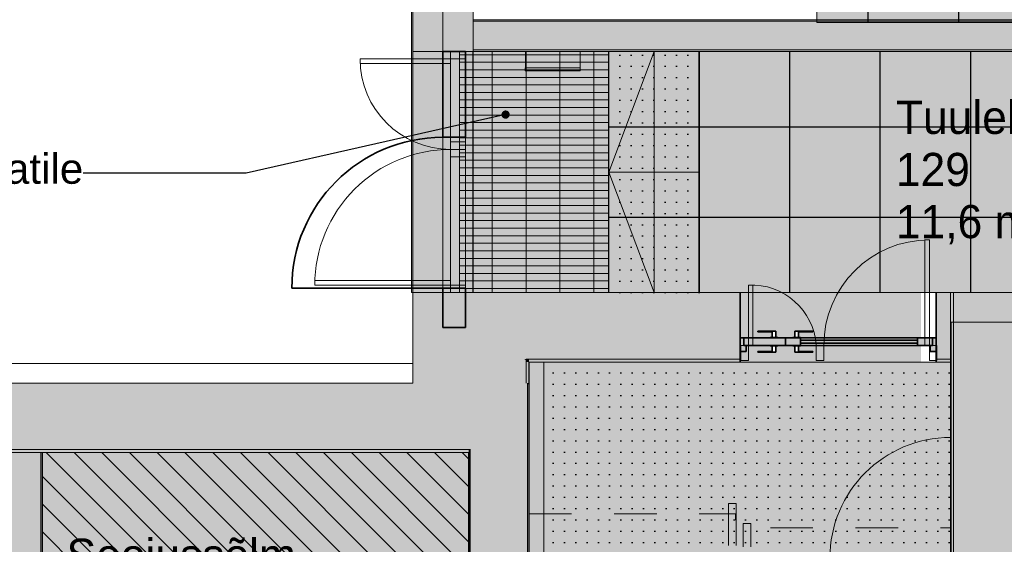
# Model space of a CAD drawing. Header units: millimetres. Extents: x -440702 to -371925, y -30725 to 14204.
# Tile 248 of 256: x -408131 to -401604, y -7346 to -3867. Entities that reach past the tile are written whole.
import ezdxf
from ezdxf.enums import TextEntityAlignment as Align

# ---------------------------------------------------------------- set-up
doc = ezdxf.new("R2010")
doc.units = ezdxf.units.MM
doc.header["$MEASUREMENT"] = 0
doc.linetypes.add('Dashed', pattern=[564.444447, 282.222223, -282.222223])
doc.linetypes.add('Wipeout_Contour', pattern=[1000, 0, -1000])
for name, color, linetype, lineweight in [('0_Pen_No__1', 7, 'Continuous', 13), ('ARCHICAD Zone Stamps_Pen_No__1', 7, 'Continuous', 13), ('New_A-03-PEENJOON_Pen_No__1', 7, 'Continuous', 13), ('New_A-13-UKS_Pen_No__250', 7, 'Continuous', 13), ('New_A-FLOR-HRAL.IFC Model_Pen_No__1', 7, 'Continuous', 13), ('New_A-WALL.IFC Model_Pen_No__1', 7, 'Continuous', 13), ('New_A-WALL.IFC Model_Pen_No__27', 7, 'Continuous', 35), ('New_ARCHICAD Doors_Pen_No__1', 7, 'Continuous', 13), ('New_ARCHICAD Doors_Pen_No__22', 255, 'Continuous', 35), ('New_E-FIRE.IFC Model_Pen_No__1', 7, 'Continuous', 13), ('New_I-WALL.IFC Model_Pen_No__1', 7, 'Continuous', 13), ('SA viimistlus_põrand_Pen_No__1', 7, 'Continuous', 13), ('SA viimistlus_põrand_Pen_No__101', 253, 'Continuous', 13), ('SA viimistlus_põrand_Pen_No__42', 8, 'Continuous', 25)]:
    doc.layers.add(name, color=color, linetype=linetype, lineweight=lineweight)
for name, color, linetype in [('A-AREA.IFC Model', 7, 'Continuous'), ('New_A-FLOR.IFC Model', 7, 'Continuous'), ('New_A-WALL.IFC Model', 7, 'Continuous'), ('New_ARCHICAD Doors', 7, 'Continuous'), ('New_I-WALL.IFC Model', 7, 'Continuous'), ('SA viimistlus_põrand', 7, 'Continuous')]:
    doc.layers.add(name, color=color, linetype=linetype)
for name, color, linetype, lineweight, true_color in [('New_A-FLOR.IFC Model_Pen_No__89', 7, 'Continuous', 20, 0x71cebe), ('New_A-WALL.IFC Model_Pen_No__160', 7, 'Continuous', 0, 0xe8e8e8), ('New_A-WALL.IFC Model_Pen_No__87', 7, 'Continuous', 20, 0x6a6a6a), ('New_ARCHICAD Doors_Pen_No__160', 7, 'Continuous', 0, 0xe8e8e8), ('New_I-WALL.IFC Model_Pen_No__160', 7, 'Continuous', 0, 0xe8e8e8), ('SA viimistlus_põrand_Pen_No__2', 7, 'Continuous', 15, 0x444444)]:
    doc.layers.add(name, color=color, linetype=linetype, lineweight=lineweight, true_color=true_color)
doc.styles.add('GENERATED_STYLE_1', font='txt')
doc.styles.add('GENERATED_STYLE_2', font='txt')
doc.dimstyles.new('GENERATED_STYLE__1', dxfattribs={"dimtxt": 0.18, "dimasz": 109.44, "dimexe": 0.18, "dimexo": 0.0625, "dimgap": 0.09, "dimtad": 0, "dimtih": 1, "dimtoh": 1, "dimdec": 4, "dimzin": 0, "dimdsep": 46, "dimcen": 0.09, "dimadec": 0, "dimazin": 0, "dimtfac": 1, "dimtdec": 4, "dimtmove": 0, "dimatfit": 3, "dimldrblk": 'ARROWHEAD_11', "dimfxl": 1, "dimtolj": 1, "dimtzin": 0, "dimarcsym": 0})

# ---------------------------------------------------------------- blocks, each defined once
blk = doc.blocks.new('Slab_2_1', base_point=(-432166.9, -6737.5))
at = {"layer": 'New_A-FLOR.IFC Model_Pen_No__89', "color": 123, "linetype": 'Continuous', "lineweight": 20, "true_color": 0x71cebe, "flags": 128}
blk.add_lwpolyline([(-432166.9, -6737.5), (-432166.9, -12327.5), (-405154.3, -12327.5), (-405154.3, -6737.5)], close=True, dxfattribs=at)
blk = doc.blocks.new('Slab_4_1', base_point=(-405155.3, -12327.5))
at = {"layer": 'New_A-FLOR.IFC Model_Pen_No__89', "color": 123, "linetype": 'Dashed', "lineweight": 20, "true_color": 0x71cebe, "flags": 128}
blk.add_lwpolyline([(-405155.3, -12327.5), (-405155.3, -6737.5), (-432166.8, -6737.5), (-432166.4, -10127.5), (-431616.9, -10127.5), (-431616.9, -12327.5)], close=True, dxfattribs=at)
blk = doc.blocks.new('Slab_6_1', base_point=(-404755.3, -7144.5))
at = {"layer": 'New_A-FLOR.IFC Model_Pen_No__89', "color": 123, "linetype": 'Dashed', "lineweight": 20, "true_color": 0x71cebe, "flags": 128}
blk.add_lwpolyline([(-404755.3, -7144.5), (-403385.3, -7144.5), (-403385.3, -7237.5), (-401955.3, -7237.5), (-401955.3, -6137.5), (-404755.3, -6137.5)], close=True, dxfattribs=at)
blk = doc.blocks.new('Trepikoda_126_26_1', base_point=(-403294.1, -9247))
at = {"layer": 'A-AREA.IFC Model', "linetype": 'Continuous', "lineweight": 0, "true_color": 0xffffff}
for points in [[(-402156.3, -5677.5), (-403356.3, -5677.5), (-403356.3, -6137.5), (-402156.3, -6137.5)], [(-401956.3, -12327.5), (-401956.3, -6137.5), (-404755.3, -6137.5), (-404755.3, -12327.5)]]:
    blk.add_hatch(color=7, dxfattribs=at).paths.add_polyline_path(points)
at = {"layer": 'ARCHICAD Zone Stamps_Pen_No__1', "color": 7, "lineweight": 13, "style": 'GENERATED_STYLE_1'}
for tag, p in [('ROOM_NAME', (-403294.1, -9297.3)), ('ROOM_NUMBER', (-403294.1, -9643)), ('ROOM_REDUCED_AREA', (-403294.1, -9988.7))]:
    blk.add_attdef(tag, text='', height=220, dxfattribs=at).set_placement(p, align=Align.TOP_LEFT)
blk = doc.blocks.new('Soojussõlm_128_27_1', base_point=(-407820.7, -7258.4))
at = {"layer": 'A-AREA.IFC Model', "linetype": 'Continuous', "lineweight": 0, "true_color": 0xffffff}
blk.add_hatch(color=7, dxfattribs=at).paths.add_polyline_path([(-407981.8, -6737.5), (-407981.8, -9458.4), (-405155.3, -9458.4), (-405155.3, -6737.5)])
at = {"layer": 'ARCHICAD Zone Stamps_Pen_No__1', "color": 7, "lineweight": 13, "style": 'GENERATED_STYLE_1'}
for tag, p in [('ROOM_NAME', (-407820.7, -7308.7)), ('ROOM_NUMBER', (-407820.7, -7654.4)), ('ROOM_AREA', (-407820.7, -8000.1))]:
    blk.add_attdef(tag, text='', height=220, dxfattribs=at).set_placement(p, align=Align.TOP_LEFT)
blk = doc.blocks.new('Tuulekoda_129_32_1', base_point=(-402322.9, -4354.6))
at = {"layer": 'A-AREA.IFC Model', "linetype": 'Continuous', "lineweight": 0, "true_color": 0xffffff}
for points in [[(-405176.3, -5677.5), (-404905.3, -5677.5), (-401681.3, -5677.5), (-401491.3, -5677.5), (-400806.3, -5677.5), (-400806.3, -5915.5), (-398931.3, -5915.5), (-398931.3, -5677.5), (-398731.3, -5677.5), (-398731.3, -4077.5), (-402844.7, -4077.5), (-402947.9, -4077.5), (-405176.3, -4077.5)], [(-405328.3, -4647.5), (-405328.3, -5647.5), (-405176.3, -5647.5), (-405176.3, -4647.5)], [(-403356.3, -6137.5), (-402156.3, -6137.5), (-402156.3, -5677.5), (-403356.3, -5677.5)]]:
    blk.add_hatch(color=7, dxfattribs=at).paths.add_polyline_path(points)
at = {"layer": 'ARCHICAD Zone Stamps_Pen_No__1', "color": 7, "lineweight": 13, "style": 'GENERATED_STYLE_1'}
for tag, p in [('ROOM_NAME', (-402322.9, -4404.9)), ('ROOM_NUMBER', (-402322.9, -4750.6)), ('ROOM_AREA', (-402322.9, -5096.3))]:
    blk.add_attdef(tag, text='', height=220, dxfattribs=at).set_placement(p, align=Align.TOP_LEFT)
blk = doc.blocks.new('Ooteala_130_33_1', base_point=(-400286.9, -2551))
at = {"layer": 'A-AREA.IFC Model', "linetype": 'Continuous', "lineweight": 0, "true_color": 0xf1e8dc}
for points in [[(-398731.3, -3867.5), (-398731.5, -2277.4), (-401597.1, -2277.4), (-401597.1, -1635), (-402846.9, -1635), (-402846.9, -3467.5), (-402846.3, -3467.5), (-402846.3, -3867.5)], [(-399997.2, -2161.4), (-401479.1, -2161.4), (-401479.1, -2277.4), (-399997.2, -2277.4)], [(-400431.4, -4077.5), (-398931.4, -4077.5), (-398931.4, -3867.5), (-400431.4, -3867.5)]]:
    blk.add_hatch(color=254, dxfattribs=at).paths.add_polyline_path(points)
at = {"layer": 'ARCHICAD Zone Stamps_Pen_No__1', "color": 7, "lineweight": 13, "style": 'GENERATED_STYLE_1'}
for tag, p in [('ROOM_NAME', (-400286.9, -2601.3)), ('ROOM_NUMBER', (-400286.9, -2947)), ('ROOM_AREA', (-400286.9, -3292.7))]:
    blk.add_attdef(tag, text='', height=220, dxfattribs=at).set_placement(p, align=Align.TOP_LEFT)
blk = doc.blocks.new('Slab_13_1', base_point=(-404226.5, -5677.5))
at = {"layer": 'SA viimistlus_põrand_Pen_No__42', "linetype": 'Continuous', "lineweight": 25}
h = blk.add_hatch(dxfattribs=at)
h.set_pattern_fill('Grid_60x60__2__0001', color=8, style=0, pattern_type=2)
h.set_pattern_definition([(0, (-403626.5, -4577.5), (0, 600), []), (90, (-403626.5, -4577.5), (-600, 0), [])])
h.paths.add_polyline_path([(-404226.5, -5677.5), (-398731.5, -5677.5), (-398731.5, -4077.5), (-404226.5, -4077.5)])
at = {"layer": 'SA viimistlus_põrand_Pen_No__1', "color": 7, "linetype": 'Continuous', "lineweight": 13, "flags": 128}
blk.add_lwpolyline([(-404226.5, -5677.5), (-398731.5, -5677.5), (-398731.5, -4077.5), (-404226.5, -4077.5)], close=True, dxfattribs=at)
blk = doc.blocks.new('Slab_15_1', base_point=(-402846.8, -1634.9))
at = {"layer": 'SA viimistlus_põrand_Pen_No__42', "linetype": 'Continuous', "lineweight": 25}
h = blk.add_hatch(dxfattribs=at)
h.set_pattern_fill('Grid_60x60__2__0001', color=8, style=0, pattern_type=2)
h.set_pattern_definition([(0, (-402506.6, -2276.4), (0, 600), []), (90, (-402506.6, -2276.4), (-600, 0), [])])
h.paths.add_polyline_path([(-402846.8, -1634.9), (-402846.8, -3886.8), (-398731.5, -3886.8), (-398731.5, -2276.4), (-401597.3, -2276.4), (-401597.3, -1634.6)])
at = {"layer": 'SA viimistlus_põrand_Pen_No__1', "color": 7, "linetype": 'Continuous', "lineweight": 13, "flags": 128}
blk.add_lwpolyline([(-402846.8, -1634.9), (-402846.8, -3886.8), (-398731.5, -3886.8), (-398731.5, -2276.4), (-401597.3, -2276.4), (-401597.3, -1634.6)], close=True, dxfattribs=at)
blk = doc.blocks.new('Slab_34_1', base_point=(-404656.5, -6137.5))
at = {"layer": 'SA viimistlus_põrand_Pen_No__42', "linetype": 'Continuous', "lineweight": 25}
h = blk.add_hatch(dxfattribs=at)
h.set_pattern_fill('kips_0001', color=8, style=0, pattern_type=2)
h.set_pattern_definition([(0, (-404295.436, -6734.22), (0, 75), [0, -75])])
h.paths.add_polyline_path([(-404656.5, -6137.5), (-404656.5, -10390.5), (-404756.5, -10389.4), (-404756.5, -12777.5), (-403485.1, -12777.5), (-403485.1, -12327.5), (-401956.5, -12327.5), (-401956.5, -6137.5)])
at = {"layer": 'SA viimistlus_põrand_Pen_No__1', "color": 7, "linetype": 'Continuous', "lineweight": 13, "flags": 128}
blk.add_lwpolyline([(-404656.5, -6137.5), (-401956.5, -6137.5), (-401956.5, -12327.5), (-403485.1, -12327.5), (-403485.1, -12777.5), (-404756.5, -12777.5), (-404756.5, -10389.4), (-404656.5, -10390.5)], close=True, dxfattribs=at)
blk = doc.blocks.new('Slab_41_1', base_point=(-407982, -9458.4))
at = {"layer": 'SA viimistlus_põrand_Pen_No__42', "linetype": 'Continuous', "lineweight": 25}
h = blk.add_hatch(dxfattribs=at)
h.set_pattern_fill('tavaline_tellis_0001', color=8, style=0, pattern_type=2)
h.set_pattern_definition([(315, (-405747.86, -7106.37), (91.924, 91.924), [])])
h.paths.add_polyline_path([(-407982, -9458.4), (-405151.5, -9458.4), (-405151.5, -6737.5), (-407982, -6737.5)])
at = {"layer": 'SA viimistlus_põrand_Pen_No__1', "color": 7, "linetype": 'Continuous', "lineweight": 13, "flags": 128}
blk.add_lwpolyline([(-407982, -9458.4), (-405151.5, -9458.4), (-405151.5, -6737.5), (-407982, -6737.5)], close=True, dxfattribs=at)
blk = doc.blocks.new('Slab_49_1', base_point=(-405175.3, -4077.5))
at = {"layer": 'New_A-FLOR.IFC Model_Pen_No__89', "color": 123, "linetype": 'Dashed', "lineweight": 20, "true_color": 0x71cebe, "flags": 128}
blk.add_lwpolyline([(-405175.3, -4077.5), (-405175.3, -5677.5), (-404225.3, -5677.5), (-404225.3, -4077.5)], close=True, dxfattribs=at)
blk = doc.blocks.new('Slab_65_1', base_point=(-403625.4, -5677.5))
at = {"layer": 'SA viimistlus_põrand_Pen_No__42', "linetype": 'Continuous', "lineweight": 25}
h = blk.add_hatch(dxfattribs=at)
h.set_pattern_fill('kips_0001', color=8, style=0, pattern_type=2)
h.set_pattern_definition([(90, (-403627.59, -5301.75), (-75, 0), [0, -75])])
h.paths.add_polyline_path([(-403625.4, -5677.5), (-403625.3, -4077.5), (-404225.3, -4077.5), (-404225.4, -5677.5)])
at = {"layer": 'SA viimistlus_põrand_Pen_No__1', "color": 7, "linetype": 'Continuous', "lineweight": 13, "flags": 128}
blk.add_lwpolyline([(-403625.4, -5677.5), (-404225.4, -5677.5), (-404225.3, -4077.5), (-403625.3, -4077.5)], close=True, dxfattribs=at)
blk = doc.blocks.new('Wall_10_1', base_point=(-401680.3, -5873))
at = {"color": 254, "linetype": 'Wipeout_Contour', "lineweight": 0, "ltscale": 1608265.597361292}
blk.add_wipeout([(-401955.3, -5873), (-401955.3, -12657), (-401935.3, -12657), (-401935.3, -5873)], dxfattribs=at).dxf.layer = 'New_A-WALL.IFC Model'
at = {"color": 254, "linetype": 'Wipeout_Contour', "lineweight": 0, "ltscale": 1607205.916877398}
blk.add_wipeout([(-401935.3, -5873), (-401935.3, -12657), (-401425.3, -12657), (-401425.3, -5873)], dxfattribs=at).dxf.layer = 'New_A-WALL.IFC Model'
at = {"layer": 'New_A-WALL.IFC Model_Pen_No__87', "color": 251, "linetype": 'Continuous', "lineweight": 20, "true_color": 0x6a6a6a, "flags": 128}
for points in [[(-401955.3, -5873), (-401955.3, -12657)], [(-401955.3, -5873), (-401935.3, -5873)], [(-401935.3, -5873), (-401425.3, -5873)]]:
    blk.add_lwpolyline(points, dxfattribs=at)
blk = doc.blocks.new('Wall_14_1', base_point=(-405324.8, -5677.5))
at = {"layer": 'New_A-WALL.IFC Model_Pen_No__160', "linetype": 'Continuous', "lineweight": 0, "true_color": 0x747474}
for points in [[(-405525.3, 363.5), (-405534.3, 363.5), (-405534.3, -5677.5), (-405525.3, -5677.5)], [(-405525.3, 363.5), (-405525.3, -5677.5), (-405325.3, -5677.5), (-405325.3, -3277.5), (-405524.3, -3277.5), (-405524.3, 363.5)], [(-405325.3, -5677.5), (-405125.3, -5677.5), (-405125.3, -3277.5), (-405325.3, -3277.5)]]:
    blk.add_hatch(color=8, dxfattribs=at).paths.add_polyline_path(points)
at = {"layer": 'New_A-WALL.IFC Model_Pen_No__1', "color": 7, "linetype": 'Continuous', "lineweight": 13}
for p, q in [((-405525.3, -5677.5), (-405525.3, 363.5)), ((-405325.3, -5677.5), (-405325.3, -3277.5))]:
    blk.add_line(p, q, dxfattribs=at)
at = {"layer": 'New_A-WALL.IFC Model_Pen_No__1', "color": 7, "linetype": 'Continuous', "lineweight": 13, "flags": 128}
for points in [[(-405534.3, 363.5), (-405534.3, -5677.5)], [(-405125.3, -5677.5), (-405125.3, -3277.5)], [(-405534.3, -5677.5), (-405125.3, -5677.5)]]:
    blk.add_lwpolyline(points, dxfattribs=at)
blk = doc.blocks.new('Door (Wall) 2')
at = {"layer": 'New_ARCHICAD Doors_Pen_No__22', "color": 255, "linetype": 'Continuous', "lineweight": 35}
blk.add_line((500, 0), (500, 1000), dxfattribs=at)
blk.add_arc((500, 0), 1000, 90, 180, dxfattribs=at)
blk = doc.blocks.new('Wall_28_1', base_point=(-405251.3, -4077.5))
at = {"layer": 'New_A-WALL.IFC Model_Pen_No__160', "linetype": 'Continuous', "lineweight": 0, "true_color": 0x747474}
for points in [[(-405175.3, -4077.5), (-405327.3, -4077.5), (-405327.3, -4647.5), (-405175.3, -4647.5)], [(-405175.3, -5647.5), (-405327.3, -5647.5), (-405327.3, -5907.5), (-405175.3, -5907.5)]]:
    blk.add_hatch(color=8, dxfattribs=at).paths.add_polyline_path(points)
at = {"layer": 'New_A-WALL.IFC Model_Pen_No__27', "color": 7, "linetype": 'Continuous', "lineweight": 35}
for p, q in [((-405327.3, -4647.5), (-405175.3, -4647.5)), ((-405327.3, -5647.5), (-405175.3, -5647.5))]:
    blk.add_line(p, q, dxfattribs=at)
at = {"layer": 'New_A-WALL.IFC Model_Pen_No__27', "color": 7, "linetype": 'Continuous', "lineweight": 35, "flags": 128}
for points in [[(-405327.3, -4077.5), (-405327.3, -4647.5)], [(-405175.3, -4077.5), (-405327.3, -4077.5)], [(-405175.3, -4647.5), (-405175.3, -4077.5)], [(-405327.3, -5647.5), (-405327.3, -5907.5)], [(-405175.3, -5907.5), (-405175.3, -5647.5)], [(-405327.3, -5907.5), (-405175.3, -5907.5)]]:
    blk.add_lwpolyline(points, dxfattribs=at)
at = {"layer": 'New_ARCHICAD Doors_Pen_No__22', "color": 255, "linetype": 'Continuous', "lineweight": 35, "xscale": -1, "zscale": 1000, "rotation": 90}
blk.add_blockref('Door (Wall) 2', (-405327.3, -5147.5), dxfattribs=at)
blk = doc.blocks.new('Door (Wall) 15')
at = {"layer": 'New_ARCHICAD Doors_Pen_No__1', "color": 7, "linetype": 'Continuous', "lineweight": 13}
blk.add_line((400, 0), (400, 800), dxfattribs=at)
blk.add_arc((400, 0), 800, 90, 180, dxfattribs=at)
blk = doc.blocks.new('Wall_29_1', base_point=(-403266.6, -7495.5))
at = {"layer": 'New_I-WALL.IFC Model_Pen_No__160', "linetype": 'Continuous', "lineweight": 0, "true_color": 0x747474}
for points in [[(-403312.1, -7450), (-402760.3, -7450), (-402760.3, -7437.5), (-403324.6, -7437.5)], [(-403299.6, -7462.5), (-402760.3, -7462.5), (-402760.3, -7450), (-403312.1, -7450)], [(-403233.6, -7528.5), (-402760.3, -7528.5), (-402760.3, -7462.5), (-403299.6, -7462.5)], [(-403221.1, -7541), (-402760.3, -7541), (-402760.3, -7528.5), (-403233.6, -7528.5)], [(-403208.6, -7553.5), (-402760.3, -7553.5), (-402760.3, -7541), (-403221.1, -7541)]]:
    blk.add_hatch(color=8, dxfattribs=at).paths.add_polyline_path(points)
at = {"layer": 'New_I-WALL.IFC Model_Pen_No__1', "color": 7, "linetype": 'Continuous', "lineweight": 13}
for p, q in [((-402760.3, -7553.5), (-402760.3, -7437.5)), ((-403312.1, -7450), (-402760.3, -7450)), ((-403299.6, -7462.5), (-402760.3, -7462.5)), ((-403233.6, -7528.5), (-402760.3, -7528.5)), ((-403221.1, -7541), (-402760.3, -7541))]:
    blk.add_line(p, q, dxfattribs=at)
at = {"layer": 'New_I-WALL.IFC Model_Pen_No__1', "color": 7, "linetype": 'Continuous', "lineweight": 13, "flags": 128}
for points in [[(-402760.3, -7437.5), (-403324.6, -7437.5)], [(-401960.3, -7553.5), (-401960.3, -7437.5)], [(-403208.6, -7553.5), (-402760.3, -7553.5)]]:
    blk.add_lwpolyline(points, dxfattribs=at)
at = {"layer": 'New_ARCHICAD Doors_Pen_No__1', "color": 7, "linetype": 'Continuous', "lineweight": 13, "zscale": 1000}
blk.add_blockref('Door (Wall) 15', (-402360.3, -7437.5), dxfattribs=at)
blk = doc.blocks.new('Wall_38_1', base_point=(-401620.8, -12657))
at = {"layer": 'New_A-WALL.IFC Model_Pen_No__160', "linetype": 'Continuous', "lineweight": 0, "true_color": 0x747474}
for points in [[(-401940.3, -10484.7), (-401940.3, -5677.5), (-401960.3, -5677.5), (-401960.3, -10484.7)], [(-401490.3, -10484.7), (-401490.3, -5677.5), (-401940.3, -5677.5), (-401940.3, -10484.7)]]:
    blk.add_hatch(color=8, dxfattribs=at).paths.add_polyline_path(points)
at = {"layer": 'New_A-WALL.IFC Model_Pen_No__1', "color": 7, "linetype": 'Continuous', "lineweight": 13}
blk.add_line((-401940.3, -10484.7), (-401940.3, -5677.5), dxfattribs=at)
at = {"layer": 'New_A-WALL.IFC Model_Pen_No__1', "color": 7, "linetype": 'Continuous', "lineweight": 13, "flags": 128}
for points in [[(-401281.3, -5677.5), (-401960.3, -5677.5)], [(-401960.3, -5677.5), (-401960.3, -10484.7)]]:
    blk.add_lwpolyline(points, dxfattribs=at)
blk = doc.blocks.new('Door (Wall) 20')
at = {"layer": 'New_ARCHICAD Doors_Pen_No__160', "linetype": 'Continuous', "lineweight": 0, "true_color": 0x747474}
for points in [[(-610, -390), (-610, -350), (-625, -350), (-625, -300), (-650, -300), (-650, -390)], [(610, -390), (650, -390), (650, -300), (625, -300), (625, -350), (610, -350)]]:
    blk.add_hatch(color=8, dxfattribs=at).paths.add_polyline_path(points)
at = {"layer": 'New_ARCHICAD Doors_Pen_No__22', "color": 255, "linetype": 'Continuous', "lineweight": 35}
for p, q in [((-650, -440), (-650, 0)), ((650, 0), (650, -440)), ((-650, -300), (-625, -300)), ((-650, -390), (-650, -300)), ((-625, -350), (-625, -300)), ((-350, -350), (-350, -300)), ((625, -300), (625, -350)), ((625, -300), (650, -300)), ((650, -300), (650, -390)), ((-610, -390), (-650, -390)), ((-610, -350), (-625, -350)), ((-610, -350), (-610, -390)), ((625, -350), (610, -350)), ((610, -390), (610, -350)), ((650, -390), (610, -390)), ((-650, -460), (-650, -440)), ((650, -440), (650, -460))]:
    blk.add_line(p, q, dxfattribs=at)
at = {"color": 254, "linetype": 'Wipeout_Contour', "lineweight": 0, "ltscale": 3215.206837}
blk.add_wipeout([(-437.5, -260), (-437.5, -298), (-412.5, -298), (-412.5, -255), (-532.5, -255), (-532.5, -260)], dxfattribs=at).dxf.layer = 'New_ARCHICAD Doors'
at = {"color": 254, "linetype": 'Wipeout_Contour', "lineweight": 0, "ltscale": 2178.221365}
blk.add_wipeout([(-262.5, -260), (-167.5, -260), (-167.5, -255), (-287.5, -255), (-287.5, -298), (-262.5, -298)], dxfattribs=at).dxf.layer = 'New_ARCHICAD Doors'
at = {"color": 254, "linetype": 'Wipeout_Contour', "lineweight": 0, "ltscale": 3584.922354}
blk.add_wipeout([(-437.5, -390), (-532.5, -390), (-532.5, -395), (-412.5, -395), (-412.5, -352), (-437.5, -352)], dxfattribs=at).dxf.layer = 'New_ARCHICAD Doors'
at = {"color": 254, "linetype": 'Wipeout_Contour', "lineweight": 0, "ltscale": 2706.027802}
blk.add_wipeout([(-262.5, -390), (-262.5, -352), (-287.5, -352), (-287.5, -395), (-167.5, -395), (-167.5, -390)], dxfattribs=at).dxf.layer = 'New_ARCHICAD Doors'
at = {"layer": 'New_ARCHICAD Doors_Pen_No__22', "color": 255, "linetype": 'Continuous', "lineweight": 35}
for p, q in [((-412.5, -255), (-532.5, -255)), ((-532.5, -255), (-532.5, -260)), ((-532.5, -260), (-437.5, -260)), ((-167.5, -255), (-287.5, -255)), ((-262.5, -260), (-167.5, -260)), ((-167.5, -260), (-167.5, -255)), ((-437.5, -390), (-532.5, -390)), ((-532.5, -390), (-532.5, -395)), ((-167.5, -390), (-262.5, -390)), ((-167.5, -395), (-167.5, -390)), ((-532.5, -395), (-412.5, -395)), ((-287.5, -395), (-167.5, -395))]:
    blk.add_line(p, q, dxfattribs=at)
at = {"color": 254, "linetype": 'Wipeout_Contour', "lineweight": 0, "ltscale": 2079.314964}
blk.add_wipeout([(-450, -298), (-450, -300), (-400, -300), (-400, -298)], dxfattribs=at).dxf.layer = 'New_ARCHICAD Doors'
at = {"color": 254, "linetype": 'Wipeout_Contour', "lineweight": 0, "ltscale": 1626.544466}
blk.add_wipeout([(-250, -298), (-300, -298), (-300, -300), (-250, -300)], dxfattribs=at).dxf.layer = 'New_ARCHICAD Doors'
at = {"color": 254, "linetype": 'Wipeout_Contour', "lineweight": 0, "ltscale": 2205.693794}
blk.add_wipeout([(-450, -352), (-400, -352), (-400, -350), (-450, -350)], dxfattribs=at).dxf.layer = 'New_ARCHICAD Doors'
at = {"color": 254, "linetype": 'Wipeout_Contour', "lineweight": 0, "ltscale": 1785.28096}
blk.add_wipeout([(-250, -352), (-250, -350), (-300, -350), (-300, -352)], dxfattribs=at).dxf.layer = 'New_ARCHICAD Doors'
at = {"layer": 'New_ARCHICAD Doors_Pen_No__160', "linetype": 'Continuous', "lineweight": 0, "true_color": 0x747474}
blk.add_hatch(color=8, dxfattribs=at).paths.add_polyline_path([(-625, -350), (-350, -350), (-350, -300), (-625, -300)])
at = {"layer": 'New_ARCHICAD Doors_Pen_No__22', "color": 255, "linetype": 'Continuous', "lineweight": 35}
for p, q in [((-437.5, -260), (-437.5, -298)), ((-412.5, -298), (-412.5, -255)), ((-287.5, -255), (-287.5, -298)), ((-625, -300), (-350, -300)), ((-450, -298), (-450, -300)), ((-400, -298), (-450, -298)), ((-400, -300), (-400, -298)), ((-300, -298), (-300, -300)), ((-350, -350), (-610, -350)), ((-450, -350), (-450, -352)), ((-450, -352), (-400, -352)), ((-437.5, -352), (-437.5, -390)), ((-412.5, -395), (-412.5, -352)), ((-400, -352), (-400, -350)), ((-300, -350), (-300, -352)), ((-287.5, -352), (-287.5, -395))]:
    blk.add_line(p, q, dxfattribs=at)
at = {"color": 254, "linetype": 'Wipeout_Contour', "lineweight": 0, "ltscale": 2102.124303}
blk.add_wipeout([(-250, -350), (525, -350), (525, -335), (-250, -335)], dxfattribs=at).dxf.layer = 'New_ARCHICAD Doors'
at = {"layer": 'New_ARCHICAD Doors_Pen_No__22', "color": 255, "linetype": 'Continuous', "lineweight": 35}
for p, q in [((-250, -350), (-350, -350)), ((-300, -352), (-250, -352)), ((-262.5, -390), (-262.5, -352)), ((-250, -352), (-250, -350)), ((525, -350), (-250, -350)), ((610, -350), (525, -350))]:
    blk.add_line(p, q, dxfattribs=at)
at = {"color": 254, "linetype": 'Wipeout_Contour', "lineweight": 0, "ltscale": 2009.849835}
blk.add_wipeout([(525, -300), (-250, -300), (-250, -315), (525, -315)], dxfattribs=at).dxf.layer = 'New_ARCHICAD Doors'
at = {"layer": 'New_ARCHICAD Doors_Pen_No__160', "linetype": 'Continuous', "lineweight": 0, "true_color": 0x747474}
for points in [[(-350, -350), (-250, -350), (-250, -300), (-350, -300)], [(525, -335), (525, -315), (-250, -315), (-250, -335)], [(625, -350), (625, -300), (525, -300), (525, -350)]]:
    blk.add_hatch(color=8, dxfattribs=at).paths.add_polyline_path(points)
at = {"layer": 'New_ARCHICAD Doors_Pen_No__22', "color": 255, "linetype": 'Continuous', "lineweight": 35}
for p, q in [((-262.5, -298), (-262.5, -260)), ((-350, -300), (-250, -300)), ((-250, -298), (-300, -298)), ((-250, -300), (-250, -298)), ((-250, -300), (525, -300)), ((-250, -300), (-250, -315)), ((-250, -315), (525, -315)), ((-250, -335), (-250, -315)), ((525, -300), (625, -300)), ((525, -315), (525, -300)), ((525, -315), (525, -335)), ((525, -335), (-250, -335)), ((-250, -335), (-250, -350)), ((525, -350), (525, -335))]:
    blk.add_line(p, q, dxfattribs=at)
blk = doc.blocks.new('Wall_39_1', base_point=(-401960.3, -5907.5))
at = {"layer": 'New_A-WALL.IFC Model_Pen_No__160', "linetype": 'Continuous', "lineweight": 0, "true_color": 0x747474}
for points in [[(-404774.3, -6117.5), (-403355.3, -6117.5), (-403355.3, -5677.5), (-404774.3, -5677.5)], [(-401960.3, -5677.5), (-402055.3, -5677.5), (-402055.3, -6117.5), (-401960.3, -6117.5)], [(-404774.3, -6117.5), (-404774.3, -6125.5), (-404754.3, -6137.5), (-404754.3, -6117.5)], [(-404754.3, -6137.5), (-404774.3, -6125.5), (-404774.3, -6137.5)], [(-404754.3, -6137.5), (-403355.3, -6137.5), (-403355.3, -6117.5), (-404754.3, -6117.5)], [(-401960.3, -6117.5), (-402055.3, -6117.5), (-402055.3, -6137.5), (-401960.3, -6137.5)]]:
    blk.add_hatch(color=8, dxfattribs=at).paths.add_polyline_path(points)
at = {"layer": 'New_A-WALL.IFC Model_Pen_No__1', "color": 7, "linetype": 'Continuous', "lineweight": 13}
for p, q in [((-404754.3, -6117.5), (-404774.3, -6117.5)), ((-404774.3, -6125.5), (-404774.3, -6117.5)), ((-403355.3, -6117.5), (-404754.3, -6117.5)), ((-401960.3, -6117.5), (-402055.3, -6117.5))]:
    blk.add_line(p, q, dxfattribs=at)
at = {"layer": 'New_A-WALL.IFC Model_Pen_No__1', "color": 7, "linetype": 'Continuous', "lineweight": 13, "flags": 128}
for points in [[(-403355.3, -5677.5), (-404774.3, -5677.5)], [(-401960.3, -5677.5), (-402055.3, -5677.5)], [(-401960.3, -5677.5), (-401960.3, -6117.5)], [(-401960.3, -6117.5), (-401960.3, -6137.5)], [(-404754.3, -6137.5), (-403355.3, -6137.5)], [(-402055.3, -6137.5), (-401960.3, -6137.5)]]:
    blk.add_lwpolyline(points, dxfattribs=at)
at = {"layer": 'New_ARCHICAD Doors_Pen_No__22', "color": 255, "linetype": 'Continuous', "lineweight": 35, "zscale": 1000}
blk.add_blockref('Door (Wall) 20', (-402705.3, -5677.5), dxfattribs=at)
blk = doc.blocks.new('Wall_40_1', base_point=(-404954.3, -6507.5))
at = {"layer": 'New_A-WALL.IFC Model_Pen_No__160', "linetype": 'Continuous', "lineweight": 0, "true_color": 0x747474}
for points in [[(-405144.3, -6277.5), (-411524.7, -6277.5), (-411524.7, -6717.5), (-405144.3, -6717.5)], [(-405144.3, -6717.5), (-405136.9, -6717.5), (-404764.3, -6289), (-404764.3, -6277.5), (-405144.3, -6277.5)], [(-404764.3, -6717.5), (-404764.3, -6289), (-405136.9, -6717.5)], [(-404764.3, -6289), (-404764.3, -6717.5), (-404754.3, -6717.5), (-404754.3, -6277.5)], [(-405154.3, -6717.5), (-411524.7, -6717.5), (-411524.7, -6737.5), (-405154.3, -6737.5)], [(-405154.3, -6737.5), (-405144.3, -6726), (-405144.3, -6717.5), (-405154.3, -6717.5)], [(-405144.3, -6726), (-405154.3, -6737.5), (-405144.3, -6737.5)]]:
    blk.add_hatch(color=8, dxfattribs=at).paths.add_polyline_path(points)
at = {"layer": 'New_A-WALL.IFC Model_Pen_No__1', "color": 7, "linetype": 'Continuous', "lineweight": 13}
for p, q in [((-404764.3, -6289), (-404764.3, -6277.5)), ((-405154.3, -6717.5), (-411524.7, -6717.5)), ((-405144.3, -6717.5), (-405154.3, -6717.5)), ((-405144.3, -6726), (-405144.3, -6717.5))]:
    blk.add_line(p, q, dxfattribs=at)
at = {"layer": 'New_A-WALL.IFC Model_Pen_No__1', "color": 7, "linetype": 'Continuous', "lineweight": 13, "flags": 128}
for points in [[(-405524.3, -6277.5), (-411524.7, -6277.5)], [(-407980.8, -6737.5), (-405154.3, -6737.5)]]:
    blk.add_lwpolyline(points, dxfattribs=at)
at = {"layer": 'New_I-WALL.IFC Model_Pen_No__1', "color": 7, "linetype": 'Continuous', "lineweight": 13, "flags": 128}
blk.add_lwpolyline([(-404754.3, -6277.5), (-404754.3, -6717.5)], dxfattribs=at)
blk = doc.blocks.new('Wall_41_1', base_point=(-405139.3, -6507.5))
at = {"layer": 'New_A-WALL.IFC Model_Pen_No__160', "linetype": 'Continuous', "lineweight": 0, "true_color": 0x747474}
for points in [[(-404774.3, -5677.5), (-405524.3, -5677.5), (-404787.8, -6117.5), (-404774.3, -6117.5)], [(-405524.3, -6117.5), (-404787.8, -6117.5), (-405524.3, -5677.5)], [(-405524.3, -6117.5), (-405524.3, -6277.5), (-404774.3, -6277.5), (-404774.3, -6125.5), (-404787.8, -6117.5)], [(-404774.3, -6117.5), (-404787.8, -6117.5), (-404774.3, -6125.5)], [(-404774.3, -6137.5), (-404774.3, -6277.5), (-404754.3, -6277.5), (-404754.3, -6137.5)]]:
    blk.add_hatch(color=8, dxfattribs=at).paths.add_polyline_path(points)
at = {"layer": 'New_A-WALL.IFC Model_Pen_No__1', "color": 7, "linetype": 'Continuous', "lineweight": 13}
for p, q in [((-404774.3, -6125.5), (-404774.3, -6117.5)), ((-404774.3, -6277.5), (-404774.3, -6125.5))]:
    blk.add_line(p, q, dxfattribs=at)
at = {"layer": 'New_A-WALL.IFC Model_Pen_No__1', "color": 7, "linetype": 'Continuous', "lineweight": 13, "flags": 128}
for points in [[(-405524.3, -5677.5), (-404774.3, -5677.5)], [(-405524.3, -5677.5), (-405524.3, -6277.5)], [(-404754.3, -6277.5), (-404754.3, -6137.5)]]:
    blk.add_lwpolyline(points, dxfattribs=at)
blk = doc.blocks.new('Wall_42_1', base_point=(-404954.3, -12602.5))
at = {"layer": 'New_I-WALL.IFC Model_Pen_No__160', "linetype": 'Continuous', "lineweight": 0, "true_color": 0x747474}
for points in [[(-404764.3, -6277.5), (-404764.3, -6289), (-404754.3, -6277.5)], [(-405144.3, -6726), (-405136.9, -6717.5), (-405144.3, -6717.5)], [(-405136.9, -6717.5), (-405144.3, -6726), (-405144.3, -8158.4), (-404764.3, -8158.4), (-404764.3, -6717.5)], [(-404764.3, -6717.5), (-404764.3, -8158.4), (-404754.3, -8158.4), (-404754.3, -6717.5)], [(-405154.3, -6737.5), (-405154.3, -8158.4), (-405144.3, -8158.4), (-405144.3, -6737.5)]]:
    blk.add_hatch(color=8, dxfattribs=at).paths.add_polyline_path(points)
at = {"layer": 'New_A-WALL.IFC Model_Pen_No__1', "color": 7, "linetype": 'Continuous', "lineweight": 13}
for p, q in [((-404764.3, -6289), (-404764.3, -6277.5)), ((-405144.3, -6726), (-405144.3, -6717.5))]:
    blk.add_line(p, q, dxfattribs=at)
at = {"layer": 'New_I-WALL.IFC Model_Pen_No__1', "color": 7, "linetype": 'Continuous', "lineweight": 13}
for p, q in [((-404764.3, -6717.5), (-404764.3, -6289)), ((-404764.3, -8158.4), (-404764.3, -6717.5)), ((-405144.3, -6737.5), (-405144.3, -6726)), ((-405144.3, -8158.4), (-405144.3, -6737.5))]:
    blk.add_line(p, q, dxfattribs=at)
at = {"layer": 'New_I-WALL.IFC Model_Pen_No__1', "color": 7, "linetype": 'Continuous', "lineweight": 13, "flags": 128}
for points in [[(-404754.3, -8158.4), (-404754.3, -6717.5)], [(-405154.3, -6737.5), (-405154.3, -8158.4)]]:
    blk.add_lwpolyline(points, dxfattribs=at)
blk = doc.blocks.new('Wall_49_1', base_point=(-408130.8, -12602.5))
at = {"layer": 'New_I-WALL.IFC Model_Pen_No__160', "linetype": 'Continuous', "lineweight": 0, "true_color": 0x747474}
for points in [[(-407990.8, -12327.5), (-407990.8, -6737.5), (-408270.8, -6737.5), (-408270.8, -12327.5)], [(-407980.8, -12327.5), (-407980.8, -6737.5), (-407990.8, -6737.5), (-407990.8, -12327.5)]]:
    blk.add_hatch(color=8, dxfattribs=at).paths.add_polyline_path(points)
at = {"layer": 'New_I-WALL.IFC Model_Pen_No__1', "color": 7, "linetype": 'Continuous', "lineweight": 13}
blk.add_line((-407990.8, -12327.5), (-407990.8, -6737.5), dxfattribs=at)
at = {"layer": 'New_I-WALL.IFC Model_Pen_No__1', "color": 7, "linetype": 'Continuous', "lineweight": 13, "flags": 128}
blk.add_lwpolyline([(-407980.8, -9458.4), (-407980.8, -6737.5)], dxfattribs=at)
blk = doc.blocks.new('Wall 1')
at = {"layer": 'New_A-WALL.IFC Model_Pen_No__1', "color": 7, "linetype": 'Continuous', "lineweight": 13}
for p, q in [((31731.9, 12870.1), (16890.2, 12870.1)), ((31731.9, 12740.1), (31731.9, 12870.1)), ((16890.2, 12740.1), (31731.9, 12740.1))]:
    blk.add_line(p, q, dxfattribs=at)
blk = doc.blocks.new('Railing 3')
at = {"layer": 'New_A-FLOR-HRAL.IFC Model_Pen_No__1', "color": 7, "linetype": 'Continuous', "lineweight": 13}
for p, q in [((33694.5, 11813), (33694.5, 11532.6)), ((33694.5, 11813), (33744.5, 11813)), ((33744.5, 11813), (33744.5, 11532.6)), ((33791.6, 11680), (33791.6, 11523.9)), ((33791.6, 11680), (33841.6, 11680)), ((33841.6, 11680), (33841.6, 11523.9))]:
    blk.add_line(p, q, dxfattribs=at)
blk = doc.blocks.new('Model Element 21')
at = {"layer": 'New_E-FIRE.IFC Model_Pen_No__1', "color": 7, "linetype": 'Continuous', "lineweight": 13}
for p, q in [((-181, 0), (181, 0)), ((181, -109.6), (181, 0)), ((-181, 0), (-181, -109.6)), ((-183, -109.6), (183, -109.6)), ((-183, -109.6), (-183, -128.6)), ((183, -128.6), (-183, -128.6)), ((151.2, -128.6), (151.4, -129)), ((154.4, -128.6), (151.4, -129)), ((151.4, -129), (157.6, -129)), ((151.4, -129), (151.5, -129.4)), ((157.6, -129), (151.5, -129.4)), ((151.5, -129.4), (157.6, -129.5)), ((151.5, -129.4), (151.9, -129.5)), ((157.6, -129.5), (151.9, -129.5)), ((151.9, -129.5), (154.9, -129.7)), ((151.9, -129.5), (152.3, -129.7)), ((154.9, -129.7), (152.3, -129.7)), ((157.6, -129), (154.4, -128.6)), ((154.9, -129.7), (163.2, -129.5)), ((157.6, -129.5), (154.9, -129.7)), ((162.8, -129.7), (154.9, -129.7)), ((163.9, -128.6), (157.6, -129)), ((163.6, -129.4), (157.6, -129)), ((157.6, -129), (157.6, -129.5)), ((157.6, -129.5), (163.6, -129.4)), ((163.2, -129.5), (157.6, -129.5)), ((162.8, -129.7), (163.2, -129.5)), ((163.2, -129.5), (163.6, -129.4)), ((163.6, -129.4), (163.7, -129)), ((163.7, -129), (163.9, -128.6)), ((183, -128.6), (183, -109.6))]:
    blk.add_line(p, q, dxfattribs=at)
blk = doc.blocks.new('ARROWHEAD_11')
at = {"color": 0, "linetype": 'Continuous', "lineweight": 0}
blk.add_line((0, 0), (-1, 0), dxfattribs=at)
at = {"color": 0, "linetype": 'Continuous', "lineweight": 0, "const_width": 0.25, "flags": 128}
blk.add_lwpolyline([(-0.125, 0, 1), (0.125, 0, 1)], format="xyb", close=True, dxfattribs=at)

msp = doc.modelspace()

# ---------------------------------------------------------------- hatches: boundary and pattern name
at = {"layer": 'New_A-WALL.IFC Model_Pen_No__160', "linetype": 'Continuous', "lineweight": 0, "true_color": 0x747474}
for points in [[(-405525.3, -4077.5), (-405525.3, 573), (-405534.3, 573), (-405534.3, -4077.5)], [(-405125.3, -4077.5), (-405125.3, 573), (-405325.3, 573), (-405325.3, -4077.5)]]:
    msp.add_hatch(color=8, dxfattribs=at).paths.add_polyline_path(points)
at = {"layer": 'New_I-WALL.IFC Model_Pen_No__160', "linetype": 'Continuous', "lineweight": 0, "true_color": 0x747474}
for points in [[(-405125.3, -3877.5), (-400430.4, -3877.5), (-400430.4, -3867.5), (-405125.3, -3867.5)], [(-405125.3, -4067.5), (-400430.4, -4067.5), (-400430.4, -3877.5), (-405125.3, -3877.5)], [(-405125.3, -4077.5), (-400430.4, -4077.5), (-400430.4, -4067.5), (-405125.3, -4067.5)]]:
    msp.add_hatch(color=8, dxfattribs=at).paths.add_polyline_path(points)
at = {"layer": 'SA viimistlus_põrand_Pen_No__101', "linetype": 'Continuous', "lineweight": 13}
h = msp.add_hatch(dxfattribs=at)
h.set_pattern_fill('Brick___Stack_Bond_0001', color=253, style=0, pattern_type=2)
h.set_pattern_definition([(0, (0, 0), (0, 50), []), (90, (0, 0), (-225, 0), [])])
h.paths.add_polyline_path([(-404226.5, -4077.5), (-405216.5, -4077.5), (-405216.5, -5677.5), (-404226.5, -5677.5)])

# ---------------------------------------------------------------- linework, layer by layer
at = {"layer": '0_Pen_No__1', "color": 7, "linetype": 'Continuous', "lineweight": 13, "flags": 128}
msp.add_lwpolyline([(-405126.3, -4077.5), (-405525.3, -4077.5), (-405525.3, -5677.5), (-405126.3, -5677.5)], close=True, dxfattribs=at)
at = {"layer": 'A-AREA.IFC Model', "color": 7, "linetype": 'Continuous', "lineweight": 0, "true_color": 0xffffff, "flags": 128}
for points in [[(-405176.3, -5677.5), (-404905.3, -5677.5), (-401681.3, -5677.5), (-401491.3, -5677.5), (-400806.3, -5677.5), (-400806.3, -5915.5), (-398931.3, -5915.5), (-398931.3, -5677.5), (-398731.3, -5677.5), (-398731.3, -4077.5), (-402844.7, -4077.5), (-402947.9, -4077.5), (-405176.3, -4077.5)], [(-401956.3, -12327.5), (-401956.3, -6137.5), (-404755.3, -6137.5), (-404755.3, -12327.5)], [(-407981.8, -6737.5), (-407981.8, -9458.4), (-405155.3, -9458.4), (-405155.3, -6737.5)]]:
    msp.add_lwpolyline(points, close=True, dxfattribs=at)
at = {"layer": 'New_A-13-UKS_Pen_No__250', "color": 7, "linetype": 'Continuous', "lineweight": 13}
for p, q in [((-405275.3, -5677.5), (-405275.3, -4077.5)), ((-405215.3, -5677.5), (-405215.3, -4077.5))]:
    msp.add_line(p, q, dxfattribs=at)
for points in [[(-405275.3, -4077.5), (-405275.3, -4127.5), (-405175.3, -4127.5), (-405175.3, -4077.5)], [(-405275.3, -4127.5), (-405275.3, -4157.5), (-405875.3, -4157.5), (-405875.3, -4127.5)], [(-405275.3, -4727.5), (-405275.3, -4677.5), (-405175.3, -4677.5), (-405175.3, -4727.5)], [(-405275.3, -4727.5), (-405275.3, -4777.5), (-405175.3, -4777.5), (-405175.3, -4727.5)], [(-405275.3, -5627.5), (-405275.3, -5597.5), (-406175.3, -5597.5), (-406175.3, -5627.5)], [(-405275.3, -5677.5), (-405275.3, -5627.5), (-405175.3, -5627.5), (-405175.3, -5677.5)]]:
    msp.add_lwpolyline(points, close=True, dxfattribs=at)
for centre, radius, start, end in [((-405275.3, -4127.5), 600, 180.00166, 270.00166), ((-405275.3, -5627.5), 900, 89.99834, 179.99834)]:
    msp.add_arc(centre, radius, start, end, dxfattribs=at)
at = {"layer": 'New_A-WALL.IFC Model_Pen_No__1', "color": 7, "linetype": 'Continuous', "lineweight": 13}
for p, q in [((-405525.3, -4077.5), (-405525.3, 573)), ((-405325.3, -4077.5), (-405325.3, 573))]:
    msp.add_line(p, q, dxfattribs=at)
for points in [[(-405534.3, 573), (-405534.3, -4077.5)], [(-405125.3, -4077.5), (-405125.3, -109.5)]]:
    msp.add_lwpolyline(points, dxfattribs=at)
at = {"layer": 'New_I-WALL.IFC Model_Pen_No__1', "color": 7, "linetype": 'Continuous', "lineweight": 13}
for p, q in [((-405125.3, -3877.5), (-400430.4, -3877.5)), ((-405125.3, -4067.5), (-400430.4, -4067.5))]:
    msp.add_line(p, q, dxfattribs=at)
for points in [[(-400430.4, -3867.5), (-405125.3, -3867.5)], [(-405125.3, -3867.5), (-405125.3, -4077.5)], [(-405125.3, -4077.5), (-400430.4, -4077.5)]]:
    msp.add_lwpolyline(points, dxfattribs=at)
at = {"layer": 'SA viimistlus_põrand_Pen_No__2', "color": 250, "linetype": 'Continuous', "lineweight": 15, "true_color": 0x444444, "flags": 128}
msp.add_lwpolyline([(-404226.5, -4077.5), (-405216.5, -4077.5), (-405216.5, -5677.5), (-404226.5, -5677.5)], close=True, dxfattribs=at)

# ---------------------------------------------------------------- block references
at = {"layer": 'A-AREA.IFC Model', "color": 7, "linetype": 'Continuous', "lineweight": 13}
for name, p, values in [('Ooteala_130_33_1', (-400286.9, -2551), {'ROOM_NAME': 'Ooteala', 'ROOM_NUMBER': '130', 'ROOM_AREA': '7,8 m2'}), ('Tuulekoda_129_32_1', (-402322.9, -4354.6), {'ROOM_NAME': 'Tuulekoda', 'ROOM_NUMBER': '129', 'ROOM_AREA': '11,6 m2'}), ('Soojussõlm_128_27_1', (-407820.7, -7258.4), {'ROOM_NAME': 'Soojussõlm', 'ROOM_NUMBER': '128', 'ROOM_AREA': '7,7 m2'})]:
    msp.add_blockref(name, p, dxfattribs=at).add_auto_attribs(values)
msp.add_blockref('Trepikoda_126_26_1', (-403294.1, -9247), dxfattribs=at)
at = {"layer": 'New_A-FLOR.IFC Model', "color": 123, "linetype": 'Continuous', "lineweight": 20, "true_color": 0x71cebe}
for name, p in [('Slab_49_1', (-405175.3, -4077.5)), ('Slab_6_1', (-404755.3, -7144.5)), ('Slab_2_1', (-432166.9, -6737.5)), ('Slab_4_1', (-405155.3, -12327.5))]:
    msp.add_blockref(name, p, dxfattribs=at)
at = {"layer": 'New_A-WALL.IFC Model', "color": 7, "lineweight": 35}
for name, p in [('Wall_14_1', (-405324.8, -5677.5)), ('Wall_28_1', (-405251.3, -4077.5)), ('Wall_40_1', (-404954.3, -6507.5))]:
    msp.add_blockref(name, p, dxfattribs=at)
at = {"layer": 'New_E-FIRE.IFC Model_Pen_No__1', "color": 7, "linetype": 'Continuous', "lineweight": 13, "zscale": 1000}
msp.add_blockref('Model Element 21', (-404597.8, -4077.5), dxfattribs=at)
at = {"layer": 'New_I-WALL.IFC Model', "color": 7, "lineweight": 35}
for name, p in [('Wall_42_1', (-404954.3, -12602.5)), ('Wall_49_1', (-408130.8, -12602.5))]:
    msp.add_blockref(name, p, dxfattribs=at)
at = {"layer": 'SA viimistlus_põrand', "color": 7, "linetype": 'Continuous', "lineweight": 13}
for name, p in [('Slab_15_1', (-402846.8, -1634.9)), ('Slab_13_1', (-404226.5, -5677.5)), ('Slab_65_1', (-403625.4, -5677.5)), ('Slab_34_1', (-404656.5, -6137.5)), ('Slab_41_1', (-407982, -9458.4))]:
    msp.add_blockref(name, p, dxfattribs=at)

# ---------------------------------------------------------------- texts
at = {"layer": 'SA viimistlus_põrand_Pen_No__1', "color": 7, "linetype": 'Continuous', "lineweight": 13, "insert": (-407709.8, -4885.6), "char_height": 200, "attachment_point": 6, "style": 'GENERATED_STYLE_2'}
msp.add_mtext('\\A1;{\\pqr;\\fArial Baltic|b0|i0|c186|p34;Süvend porimatile}', dxfattribs=at)

# ---------------------------------------------------------------- leaders
at = {"layer": 'SA viimistlus_põrand_Pen_No__1', "color": 7, "linetype": 'Continuous', "lineweight": 13, "annotation_type": 0, "has_hookline": 1, "hookline_direction": 1, "text_width": 2209.8}
msp.add_leader([(-404910.4, -4496.8), (-406629.8, -4885.6), (-407709.7, -4885.6)], dimstyle='GENERATED_STYLE__1', dxfattribs=at)

# ---------------------------------------------------------------- next in the draw order: block references
at = {"layer": 'New_A-WALL.IFC Model', "color": 7, "lineweight": 35}
msp.add_blockref('Wall_10_1', (-401680.3, -5873), dxfattribs=at)

# ---------------------------------------------------------------- next in the draw order: block references
at = {"layer": 'New_A-FLOR-HRAL.IFC Model_Pen_No__1', "color": 7, "linetype": 'Continuous', "lineweight": 13, "zscale": 1000}
msp.add_blockref('Railing 3', (-437126.9, -18887.5), dxfattribs=at)
at = {"layer": 'New_A-WALL.IFC Model', "color": 7, "lineweight": 35}
msp.add_blockref('Wall_38_1', (-401620.8, -12657), dxfattribs=at)
at = {"layer": 'New_I-WALL.IFC Model', "color": 7, "lineweight": 35}
msp.add_blockref('Wall_29_1', (-403266.6, -7495.5), dxfattribs=at)

# ---------------------------------------------------------------- next in the draw order: block references
at = {"layer": 'New_A-WALL.IFC Model', "color": 7, "lineweight": 35}
msp.add_blockref('Wall_39_1', (-401960.3, -5907.5), dxfattribs=at)

# ---------------------------------------------------------------- next in the draw order: linework, layer by layer
at = {"layer": 'New_A-03-PEENJOON_Pen_No__1', "color": 7, "linetype": 'Continuous', "lineweight": 13}
for points in [[(-404225.3, -5677.5), (-404225.3, -4077.5)], [(-403625.3, -4877.5), (-404225.3, -4877.5), (-403925.3, -5677.5), (-404225.3, -4877.5), (-403925.3, -4077.5)], [(-403925.3, -5677.5), (-403925.3, -4077.5)], [(-403625.3, -5677.5), (-403625.3, -4077.5)]]:
    msp.add_lwpolyline(points, dxfattribs=at)
at = {"layer": 'New_A-13-UKS_Pen_No__250', "color": 7, "linetype": 'Continuous', "lineweight": 13}
for points in [[(-402100.8, -6027.5), (-402130.8, -6027.5), (-402130.8, -5327.5), (-402100.8, -5327.5)], [(-403300.8, -6027.5), (-403270.8, -6027.5), (-403270.8, -5627.5), (-403300.8, -5627.5)], [(-403350.8, -6127.5), (-403300.8, -6127.5), (-403300.8, -6027.5), (-403350.8, -6027.5)], [(-402800.8, -6127.5), (-402850.8, -6127.5), (-402850.8, -6027.5), (-402800.8, -6027.5)], [(-402050.8, -6127.5), (-402100.8, -6127.5), (-402100.8, -6027.5), (-402050.8, -6027.5)]]:
    msp.add_lwpolyline(points, close=True, dxfattribs=at)
for centre, radius, start, end in [((-402100.8, -6027.5), 700, 90.00166, 180.00166), ((-403278.9, -6055.9), 429, 3.80008, 92.92656)]:
    msp.add_arc(centre, radius, start, end, dxfattribs=at)

# ---------------------------------------------------------------- next in the draw order: block references
at = {"layer": 'New_A-WALL.IFC Model', "color": 7, "lineweight": 35}
msp.add_blockref('Wall_41_1', (-405139.3, -6507.5), dxfattribs=at)
at = {"layer": 'New_A-WALL.IFC Model_Pen_No__1', "color": 7, "linetype": 'Continuous', "lineweight": 13, "zscale": 1000}
msp.add_blockref('Wall 1', (-437257.3, -19017.6), dxfattribs=at)

doc.saveas('drawing.dxf')
